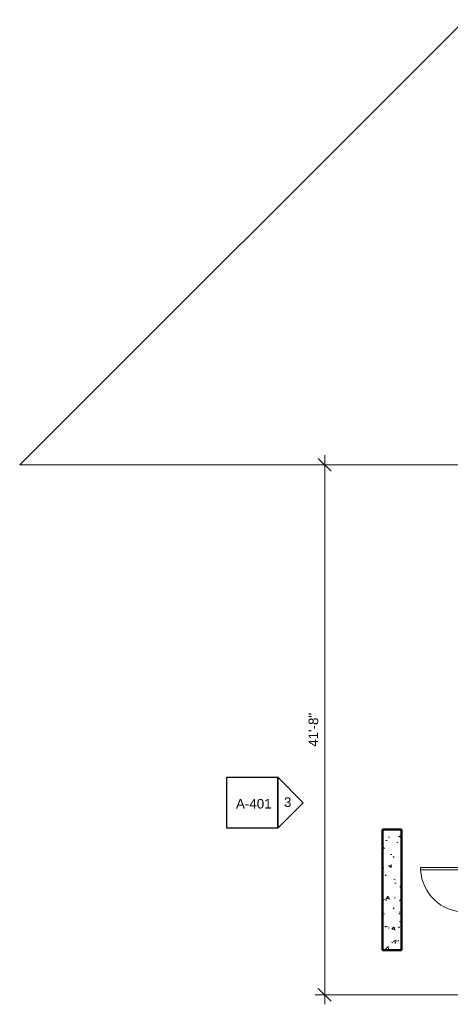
# Model space of a CAD drawing. Header units: inches. Extents: x 19734 to 55197, y -1945 to 10268.
# Tile 5 of 53: x 22056 to 22462, y 1123 to 2052. Entities that reach past the tile are written whole.
import ezdxf

# ---------------------------------------------------------------- set-up
doc = ezdxf.new("R2010")
doc.units = ezdxf.units.IN
doc.header["$MEASUREMENT"] = 0
doc.linetypes.add('Dash', pattern=[0.25, 0.125, -0.125])
for name, color, linetype, lineweight in [('A-ANNO-DIMS', 7, 'Continuous', 9), ('E-REF-BAKGND', 7, 'Continuous', 9), ('E-RSM-ARC', 7, 'Dash', 15), ('G-ANNO-SYMB', 7, 'Continuous', 30)]:
    doc.layers.add(name, color=color, linetype=linetype, lineweight=lineweight)
doc.layers.add('E-NPLT', color=7, linetype='Continuous', lineweight=0, plot=False)
doc.styles.add('Arial', font='arial.ttf', dxfattribs={"height": 0.125})
doc.styles.add('Arial_1', font='arial.ttf', dxfattribs={"height": 9})
doc.dimstyles.new('Linear_-_3_32__Arial', dxfattribs={"dimscale": 12, "dimtxt": 9.182335, "dimasz": 1, "dimexe": 0.75, "dimexo": 0.5, "dimgap": 0.5, "dimtad": 1, "dimdec": 5, "dimrnd": 0.03125, "dimzin": 1, "dimdsep": 46, "dimlunit": 4, "dimtxsty": 'Arial_1', "dimblk1": 'OBLIQUE', "dimblk2": 'OBLIQUE', "dimsah": 1, "dimcen": 0.09, "dimdle": 0.75, "dimazin": 0, "dimtfac": 1, "dimtdec": 4, "dimtix": 1, "dimtmove": 0, "dimatfit": 3, "dimfxl": 1, "dimtvp": 1, "dimtfill": 1, "dimfrac": 2, "dimtolj": 1, "dimtzin": 0, "dimarcsym": 2})

# ---------------------------------------------------------------- blocks, each defined once
blk = doc.blocks.new('Single-Flush - 42_ x 84_-356786-ARCHITECTURAL FLOOR PLAN')
at = {"layer": 'E-REF-BAKGND'}
for p, q in [((19, 10), (19, 52.02)), ((21, 52.02), (19, 52.02)), ((21, 10), (21, 52.02)), ((21, 10), (19, 10))]:
    blk.add_line(p, q, dxfattribs=at)
blk.add_arc((21, 10), 42.07, 92.72508, 180, dxfattribs=at)
blk = doc.blocks.new('Elevation - Detail Number-93309-ARCHITECTURAL FLOOR PLAN')
at = {"layer": 'G-ANNO-SYMB'}
for p, q in [((-0.25, -0.25), (-0.25, 0.25)), ((-0.25, 0.25), (0.25, 0.25)), ((0.25, 0.25), (0.25, -0.25)), ((0.25, -0.25), (-0.25, -0.25))]:
    blk.add_line(p, q, dxfattribs=at)
blk = doc.blocks.new('Elevation - Detail Number-93036-ARCHITECTURAL FLOOR PLAN')
at = {"layer": 'G-ANNO-SYMB'}
for p, q in [((0, 0.25), (-0.25, 0)), ((0.25, 0), (0, 0.25)), ((-0.25, 0), (0.25, 0))]:
    blk.add_line(p, q, dxfattribs=at)
blk = doc.blocks.new('_Oblique')
at = {"color": 0, "linetype": 'ByBlock', "lineweight": -2}
blk.add_line((-0.5, -0.5), (0.5, 0.5), dxfattribs=at)
blk = doc.blocks.new('DIMBLOCK30-ARCHITECTURAL FLOOR PLAN')
at = {"layer": 'A-ANNO-DIMS', "color": 0, "lineweight": -2, "transparency": 16777216}
for p, q in [((-3412.08, 2258.21), (-3412.08, 2776.21)), ((-3285.59, 2767.21), (-3421.08, 2767.21)), ((-3285.59, 2267.21), (-3421.08, 2267.21))]:
    blk.add_line(p, q, dxfattribs=at)
at = {"layer": 'Defpoints', "color": 0, "transparency": 16777216}
for p in [(-3412.08, 2767.21), (-3279.59, 2767.21), (-3279.59, 2267.21)]:
    blk.add_point(p, dxfattribs=at)
at = {"layer": 'A-ANNO-DIMS', "color": 0, "lineweight": -2, "transparency": 16777216, "xscale": 12, "yscale": 12, "zscale": 12}
for p, rotation in [((-3412.08, 2767.21), 90), ((-3412.08, 2267.21), 270)]:
    blk.add_blockref('_Oblique', p, dxfattribs=dict(at, rotation=rotation))
at = {"layer": 'A-ANNO-DIMS', "color": 0, "transparency": 16777216, "insert": (-3422.68, 2517.21), "char_height": 9, "width": 46.7875, "attachment_point": 5, "rotation": 90, "style": 'Arial', "bg_fill": 3, "box_fill_scale": 1.25, "bg_fill_color": 256, "bg_fill_true_color": 13158600, "bg_fill_transparency": 0}
blk.add_mtext('\\A1;41\'-8"', dxfattribs=at)
blk = doc.blocks.new('ANG M&I Facility_Floor Plan_11142023')
at = {"layer": 'E-REF-BAKGND', "lineweight": 9}
h = blk.add_hatch(dxfattribs=at)
h.set_pattern_fill('FP_1', color=256, style=0, pattern_type=2)
h.set_pattern_definition([(50, (0, 0), (27.5427, -2.40992), [2.88, -31.68]), (355, (0, 0), (-5.32784, 28.88427), [2.304, -25.344]), (100.451, (2.295, -0.2), (22.21532, 26.47393), [2.448, -26.924]), (46.184, (0, 7.68), (40.98187, -6.35642), [4.32, -47.52]), (96.636, (3.415, 7.15), (35.89075, 37.4062), [3.671, -40.386]), (351.184, (0, 7.68), (35.89097, 37.4062), [3.456, -38.016]), (21, (3.84, 5.76), (22.92104, -15.46073), [2.88, -31.68]), (326, (3.84, 5.76), (9.34353, 27.84574), [2.304, -25.344]), (71.451, (5.75, 4.472), (32.26477, 12.38442), [2.448, -26.924]), (37.5, (0, 0), (0.466855, 12.782707), [1.267, -23.77, 1.267, -24.461, -25.44]), (37.5, (0, 0), (0.466855, 12.782707), [-50.765, 1.267, -24.173]), (7.5, (0, 0), (10.10159, 15.14509), [1.267, -13.402, 1.267, -23.194, -9.696]), (7.5, (0, 0), (10.10159, 15.14509), [-39.13, 1.267, -8.429]), (327.5, (-8.563, 0), (20.49916, -0.86578), [1.267, -8.333, 1.267, -28.685, -39.744]), (327.5, (-8.563, 0), (20.49916, -0.86578), [-39.552, 1.267, -38.477]), (317.5, (-12.403, 0), (22.39478, 3.84429), [1.267, -11.213, 1.267, -18.624, -28.224]), (317.5, (-12.403, 0), (22.39478, 3.84429), [-32.371, 1.267, -26.957])])
h.paths.add_polyline_path([(-3339.592605, 2309.21331), (-3339.592605, 2423.21331), (-3357.592605, 2423.21331), (-3357.592605, 2309.21331)])
at = {"layer": 'E-REF-BAKGND', "lineweight": 50}
for p, q in [((-3339.592605, 2423.21331), (-3357.592605, 2423.21331)), ((-3357.592605, 2423.21331), (-3357.592605, 2309.21331)), ((-3339.592605, 2309.21331), (-3339.592605, 2423.21331)), ((-3357.592605, 2309.21331), (-3339.592605, 2309.21331))]:
    blk.add_line(p, q, dxfattribs=at)
at = {"layer": 'E-REF-BAKGND', "rotation": 89.99999999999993}
blk.add_blockref('Single-Flush - 42_ x 84_-356786-ARCHITECTURAL FLOOR PLAN', (-3269.592605, 2366.21331), dxfattribs=at)
at = {"layer": 'G-ANNO-SYMB', "xscale": 95.99999999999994, "yscale": 95.99999999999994, "zscale": 95.99999999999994}
blk.add_blockref('Elevation - Detail Number-93309-ARCHITECTURAL FLOOR PLAN', (-3480.280031, 2448.392887), dxfattribs=at)
at = {"layer": 'G-ANNO-SYMB', "extrusion": (0, 0, -1), "xscale": 95.99999999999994, "yscale": 95.99999999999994, "zscale": 95.99999999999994, "rotation": 90.00000000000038}
blk.add_blockref('Elevation - Detail Number-93036-ARCHITECTURAL FLOOR PLAN', (3456.280031, 2448.392887), dxfattribs=at)
at = {"layer": 'G-ANNO-SYMB', "char_height": 9, "attachment_point": 1, "style": 'Arial'}
for s, insert, width in [('3', (-3450.452635, 2453.417568), 8.484), ('A-401', (-3495.690336, 2451.945832), 40.905)]:
    blk.add_mtext(s, dxfattribs=dict(at, insert=insert, width=width))
at = {"layer": 'A-ANNO-DIMS'}
dim = blk.add_linear_dim(base=(-3412.080311, 2767.21331), p1=(-3279.592605, 2267.21331), p2=(-3279.592605, 2767.21331), angle=90, dimstyle='Linear_-_3_32__Arial', override={"dimpost": '<>', "dimfxl": 500}, dxfattribs=at)
dim.commit()
dim.dimension.update_dxf_attribs({"geometry": 'DIMBLOCK30-ARCHITECTURAL FLOOR PLAN', "text_midpoint": (-3422.675467, 2517.21331)})

msp = doc.modelspace()

# ---------------------------------------------------------------- linework, layer by layer
at = {"layer": 'E-NPLT'}
for p in [(22475.82781, 2052.04759), (22475.82781, 1632.04759)]:
    msp.add_line(p, (22055.82781, 1632.04759), dxfattribs=at)

# ---------------------------------------------------------------- next in the draw order: block references
at = {"layer": 'E-RSM-ARC'}
msp.add_blockref('ANG M&I Facility_Floor Plan_11142023', (25755.42041, -1135.16572), dxfattribs=at)

doc.saveas('drawing.dxf')
